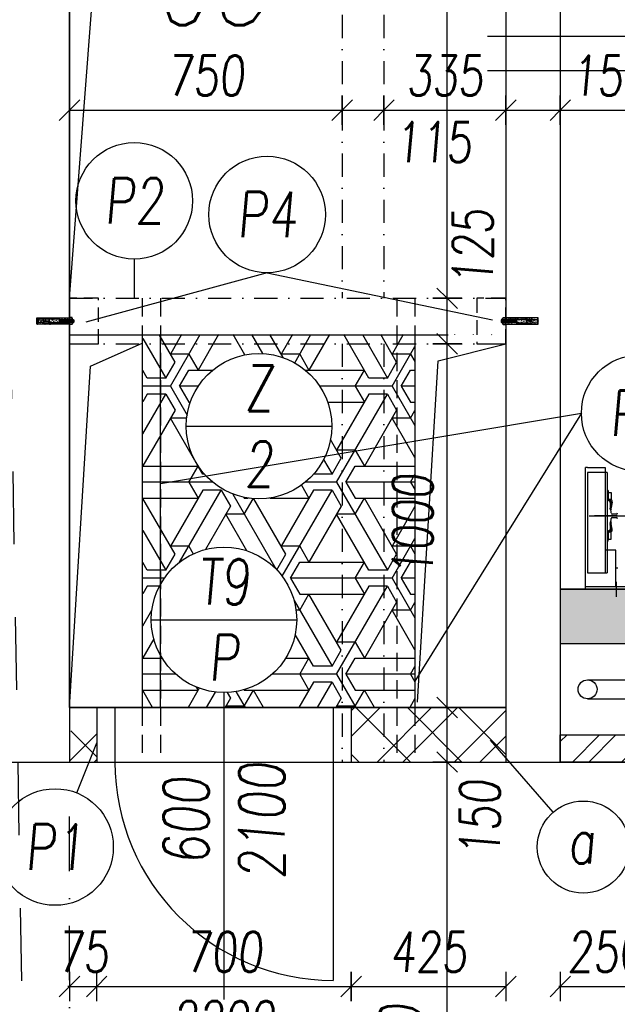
# Model space of a CAD drawing. Header units: millimetres. Extents: x 247761 to 294611, y 172579 to 236863.
# Tile 179 of 256: x 263074 to 264717, y 182389 to 185096. Entities that reach past the tile are written whole.
import ezdxf

# ---------------------------------------------------------------- set-up
doc = ezdxf.new("R2010")
doc.units = ezdxf.units.MM
for name, pattern in [('ACDINTGL', [3, 2, -1]), ('CK_Čerchovaná 50', [6, 3, -1.5, 0, -1.5]), ('DASHED', [0.75, 0.5, -0.25]), ('ČERCHOVANÁ', [25.4, 12.7, -6.35, 0, -6.35]), ('ČÁRKOVANÁ01-01', [2, 1, -1])]:
    doc.linetypes.add(name, pattern=pattern)
for name, color, linetype in [('KOTY', 7, 'Continuous'), ('KOTY 50', 7, 'Continuous'), ('KOTY-DVERE', 8, 'Continuous'), ('NOVA', 240, 'Continuous'), ('NOVÁ INTERIERY', 240, 'Continuous'), ('NOVÁ TENKÁ', 240, 'Continuous'), ('POPIS2', 2, 'Continuous'), ('SRAFA_NOVA', 10, 'Continuous'), ('TENKA', 4, 'Continuous'), ('ŠRAFA', 253, 'Continuous'), ('ŽB', 3, 'Continuous')]:
    doc.layers.add(name, color=color, linetype=linetype)
doc.layers.add('PLOCHY_MISTNOSTI', color=180, linetype='Continuous', plot=False)
doc.styles.add('CS-ROMANS', font='romans.shx', dxfattribs={"width": 0.75, "oblique": 5})
doc.dimstyles.new('A_KÓTA_50', dxfattribs={"dimtxt": 110, "dimasz": 2, "dimexe": 100, "dimexo": 1500, "dimgap": 40, "dimtad": 1, "dimrnd": 1, "dimdsep": 46, "dimtxsty": 'CS-ROMANS', "dimblk": 'KOT_CARA20', "dimcen": 45, "dimse1": 1, "dimse2": 1, "dimclrd": 256, "dimclre": 256, "dimclrt": 256, "dimadec": 0, "dimazin": 0, "dimtfac": 1, "dimtix": 1, "dimtmove": 2, "dimatfit": 3, "dimldrblk": 'OBLIQUE', "dimfxl": 0, "dimtolj": 1, "dimarcsym": 0})

# ---------------------------------------------------------------- blocks, each defined once
blk = doc.blocks.new('OCELOVÁ KOTVA')
for p, q in [((-9.4, 7.1), (-9.4, 0.6)), ((9.4, 0.6), (-9.4, 0.6)), ((-7, 8.6), (-8.7, 7.7)), ((8.7, 0), (-8.7, 0)), ((6.7, 8.7), (-6.7, 8.7)), ((-5, 8.7), (-4, 9)), ((-4, 8), (-5, 8.7)), ((-5, 8.7), (5, 6.9)), ((-5, 5.3), (-4, 5.6)), ((-5, 5.3), (5, 3.5)), ((-4, 4.6), (-5, 5.3)), ((-5, 1.9), (-4, 2.2)), ((-5, 1.9), (5, 0.1)), ((-4, 1.2), (-5, 1.9)), ((-4.7, 7.1), (-4.7, 0.6)), ((-4, 11.4), (-2.8, 12.5)), ((-4, 9), (-4, 11.4)), ((-4, 11.4), (4, 11.4)), ((-4, 9), (4, 7.6)), ((-4, 8), (4, 6.6)), ((-4, 5.6), (-4, 8)), ((-4, 5.6), (4, 4.2)), ((-4, 2.2), (-4, 4.6)), ((-4, 4.6), (4, 3.2)), ((-4, 2.2), (4, 0.8)), ((-4, -1.2), (-4, 1.2)), ((-4, 1.2), (4, -0.2)), ((-2.8, 12.5), (2.9, 12.5)), ((4, 11.4), (2.9, 12.5)), ((4, 7.6), (4, 11.4)), ((5, 6.9), (4, 7.6)), ((4, 6.6), (5, 6.9)), ((4, 4.2), (4, 6.6)), ((5, 3.5), (4, 4.2)), ((4, 3.2), (5, 3.5)), ((4, 0.8), (4, 3.2)), ((5, 0.1), (4, 0.8)), ((4, -0.2), (5, 0.1)), ((4.7, 7.1), (4.7, 0.6)), ((7.1, 8.6), (8.7, 7.6)), ((9.4, 7.1), (9.4, 0.6)), ((-5, -1.5), (-4, -1.2)), ((-5, -1.5), (5, -3.3)), ((-4, -2.2), (-5, -1.5)), ((-5, -4.9), (-4, -4.6)), ((-5, -4.9), (5, -6.7)), ((-4, -5.6), (-5, -4.9)), ((-5, -8.3), (-4, -8)), ((-4, -9), (-5, -8.3)), ((-5, -8.3), (5, -10.1)), ((-5, -11.7), (-4, -11.4)), ((-4, -12.4), (-5, -11.7)), ((-5, -11.7), (5, -13.5)), ((-5, -15.1), (-4, -14.8)), ((-4, -15.8), (-5, -15.1)), ((-5, -15.1), (5, -16.9)), ((-5, -18.5), (-4, -18.2)), ((-4, -19.2), (-5, -18.5)), ((-5, -18.5), (5, -20.3)), ((-5, -21.9), (-4, -21.6)), ((-4, -22.6), (-5, -21.9)), ((-5, -21.9), (5, -23.7)), ((-5, -25.3), (-4, -25)), ((-4, -26), (-5, -25.3)), ((-5, -25.3), (5, -27.1)), ((-4, -1.2), (4, -2.6)), ((-4, -4.6), (-4, -2.2)), ((-4, -2.2), (4, -3.6)), ((-4, -4.6), (4, -6)), ((-4, -8), (-4, -5.6)), ((-4, -5.6), (4, -7)), ((-4, -8), (4, -9.4)), ((-4, -9), (4, -10.4)), ((-4, -11.4), (-4, -9)), ((-4, -11.4), (4, -12.8)), ((-4, -12.4), (4, -13.8)), ((-4, -14.8), (-4, -12.4)), ((-4, -14.8), (4, -16.2)), ((-4, -15.8), (4, -17.2)), ((-4, -18.2), (-4, -15.8)), ((-4, -18.2), (4, -19.6)), ((-4, -19.2), (4, -20.6)), ((-4, -21.6), (-4, -19.2)), ((-4, -21.6), (4, -23)), ((-4, -22.6), (4, -24)), ((-4, -25), (-4, -22.6)), ((-4, -25), (4, -26.4)), ((-4, -26), (4, -27.4)), ((-4, -28.4), (-4, -26)), ((4, -2.6), (4, -0.2)), ((5, -3.3), (4, -2.6)), ((4, -3.6), (5, -3.3)), ((4, -6), (4, -3.6)), ((5, -6.7), (4, -6)), ((4, -7), (5, -6.7)), ((4, -9.4), (4, -7)), ((5, -10.1), (4, -9.4)), ((4, -10.4), (5, -10.1)), ((4, -12.8), (4, -10.4)), ((5, -13.5), (4, -12.8)), ((4, -13.8), (5, -13.5)), ((4, -16.2), (4, -13.8)), ((5, -16.9), (4, -16.2)), ((4, -17.2), (5, -16.9)), ((4, -19.6), (4, -17.2)), ((5, -20.3), (4, -19.6)), ((4, -20.6), (5, -20.3)), ((4, -23), (4, -20.6)), ((5, -23.7), (4, -23)), ((4, -24), (5, -23.7)), ((4, -26.4), (4, -24)), ((5, -27.1), (4, -26.4)), ((-5, -28.4), (5, -28.4)), ((-5, -28.4), (-5, -55.9)), ((4, -27.4), (5, -27.1)), ((4, -28.4), (4, -27.4)), ((5, -28.4), (5, -55.9)), ((-5, -56.9), (-5.5, -71.7)), ((-5.5, -71.7), (-1.5, -71.7)), ((-4, -56.9), (-5, -55.9)), ((-5, -55.9), (5, -55.9)), ((-4, -56.9), (-5, -56.9)), ((-4.5, -71.7), (-5, -86.5)), ((-4, -56.9), (4, -56.9)), ((-0.5, -70.7), (-1.5, -71.7)), ((-0.5, -70.7), (-0.5, -56.9)), ((0.5, -70.7), (0.5, -56.9)), ((0.5, -70.7), (1.5, -71.7)), ((1.5, -71.7), (5.5, -71.7)), ((4, -56.9), (5, -55.9)), ((4, -56.9), (5, -56.9)), ((4.5, -71.7), (5, -86.5)), ((5, -56.9), (5.5, -71.7)), ((-4, -87.5), (-5, -86.5)), ((-5, -86.5), (5, -86.5)), ((-4, -87.5), (4, -87.5)), ((4, -87.5), (5, -86.5))]:
    blk.add_line(p, q)
for centre, major_axis, start_param, end_param in [((-7, 4.9), (2.29, 2.29), 6.262021, 7.875146), ((-8.7, 0.6), (0.441, 0.441), 2.356194, 3.926991), ((-6.7, 8.1), (-0.441, 0.441), -0.785398, -0.248335), ((0, -3.3), (8.08, 8.08), 0.363291, 1.207505), ((7, 4.9), (-2.29, 2.29), 4.691224, 6.30435), ((6.7, 8.1), (0.441, 0.441), 0.237575, 0.785398), ((6.8, 8.1), (-0.441, 0.441), -1.030377, -0.785398), ((8.7, 0.6), (0.441, 0.441), 3.926991, 5.497787)]:
    blk.add_ellipse(centre, major_axis=major_axis, ratio=1, start_param=start_param, end_param=end_param)
blk = doc.blocks.new('CHEMICKÁ KOTVA ŠROUB')
h = blk.add_hatch()
h.set_pattern_fill('AR-CONC', color=9, style=0)
h.set_pattern_definition([(50, (98541.3084, -65870.697), (7.17260183, -0.62752135), [0.75, -8.25]), (355, (98541.3084, -65870.697), (-1.38751334, 7.52192134), [0.6, -6.6]), (100.4514, (98541.906, -65870.7494), (5.7850938, 6.89439542), [0.6374019, -7.0114211]), (46.1842, (98541.308, -65868.697), (10.6724105, -1.65519014), [1.125, -12.375]), (96.6356, (98542.198, -65868.835), (9.3466271, 9.7411787), [0.9561029, -10.51713]), (351.1842, (98541.308, -65868.697), (9.3466195, 9.741186), [0.9, -9.9]), (21, (98542.3084, -65869.197), (5.96907052, -4.0261889), [0.75, -8.25]), (326, (98542.3084, -65869.197), (2.4331533, 7.25150045), [0.6, -6.6]), (71.4514, (98542.806, -65869.5326), (8.4022263, 3.22530497), [0.6374019, -7.0114211]), (37.5, (98541.3084, -65870.697), (0.121598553, 3.32893854), [0, -6.52, 0, -6.7, 0, -6.625]), (7.5, (98541.3084, -65870.697), (2.63069537, 3.94411712), [0, -3.82, 0, -6.37, 0, -2.525]), (327.5, (98539.0784, -65870.697), (5.33822436, -0.22554872), [0, -2.5, 0, -7.8, 0, -10.35]), (317.5, (98538.0784, -65870.697), (5.8318617, 1.00104982), [0, -3.25, 0, -5.18, 0, -7.35])])
h.paths.add_polyline_path([(-9, -10), (9, -10), (9, -99.4), (-9, -99.4)])
at = {"color": 9}
blk.add_lwpolyline([(-9, -10), (9, -10), (9, -99.4), (-9, -99.4)], close=True, dxfattribs=at)
at = {"layer": 'TENKA', "color": 0}
blk.add_blockref('OCELOVÁ KOTVA', (0, -10), dxfattribs=at)
blk = doc.blocks.new('KOT_CARA20')
for p, q in [((0, 20), (0, -20)), ((0, 0), (14.1, 14.1)), ((0, 0), (-14.1, -14.1))]:
    blk.add_line(p, q)
blk = doc.blocks.new('*D140')
at = {"layer": 'Defpoints', "color": 0, "ltscale": 5, "transparency": 16777216}
for p in [(263010.5, 183055.3), (263210.5, 183055.3), (263210.5, 182029.5)]:
    blk.add_point(p, dxfattribs=at)
at = {"layer": 'KOTY 50', "lineweight": -2, "ltscale": 5, "transparency": 16777216}
for p, q in [((263008.5, 182029.5), (263006.5, 182029.5)), ((263010.5, 182029.5), (263210.5, 182029.5)), ((263212.5, 182029.5), (263214.5, 182029.5))]:
    blk.add_line(p, q, dxfattribs=at)
at = {"layer": 'KOTY 50', "lineweight": -2, "ltscale": 5, "transparency": 16777216, "xscale": 2, "yscale": 2, "zscale": 2}
blk.add_blockref('KOT_CARA20', (263010.5, 182029.5), dxfattribs=at)
at = {"layer": 'KOTY 50', "lineweight": -2, "ltscale": 5, "transparency": 16777216, "xscale": 2, "yscale": 2, "zscale": 2, "rotation": 180}
blk.add_blockref('KOT_CARA20', (263210.5, 182029.5), dxfattribs=at)
at = {"layer": 'KOTY 50', "ltscale": 5, "transparency": 16777216, "insert": (263110.5, 182124.5), "char_height": 110, "attachment_point": 5, "style": 'CS-ROMANS'}
blk.add_mtext('\\A1;200', dxfattribs=at)
blk = doc.blocks.new('_OBLIQUE')
at = {"color": 0, "linetype": 'ByBlock', "ltscale": 15}
blk.add_line((-0.5, -0.5), (0.5, 0.5), dxfattribs=at)
blk = doc.blocks.new('*D141')
at = {"layer": 'Defpoints', "color": 0, "ltscale": 5, "transparency": 16777216}
for p in [(263210.5, 183055.3), (264410.5, 183055.3), (264410.5, 182029.5)]:
    blk.add_point(p, dxfattribs=at)
at = {"layer": 'KOTY 50', "lineweight": -2, "ltscale": 5, "transparency": 16777216}
blk.add_line((263212.5, 182029.5), (264408.5, 182029.5), dxfattribs=at)
at = {"layer": 'KOTY 50', "lineweight": -2, "ltscale": 5, "transparency": 16777216, "xscale": 2, "yscale": 2, "zscale": 2, "rotation": 180}
blk.add_blockref('KOT_CARA20', (263210.5, 182029.5), dxfattribs=at)
at = {"layer": 'KOTY 50', "lineweight": -2, "ltscale": 5, "transparency": 16777216, "xscale": 2, "yscale": 2, "zscale": 2}
blk.add_blockref('KOT_CARA20', (264410.5, 182029.5), dxfattribs=at)
at = {"layer": 'KOTY 50', "ltscale": 5, "transparency": 16777216, "insert": (263810.5, 182124.5), "char_height": 110, "attachment_point": 5, "style": 'CS-ROMANS'}
blk.add_mtext('\\A1;1200', dxfattribs=at)
blk = doc.blocks.new('*D142')
at = {"layer": 'Defpoints', "color": 0, "ltscale": 5, "transparency": 16777216}
for p in [(264410.5, 183055.3), (264560.5, 183055.3), (264560.5, 182029.5)]:
    blk.add_point(p, dxfattribs=at)
at = {"layer": 'KOTY 50', "lineweight": -2, "ltscale": 5, "transparency": 16777216}
blk.add_line((264412.5, 182029.5), (264558.5, 182029.5), dxfattribs=at)
at = {"layer": 'KOTY 50', "lineweight": -2, "ltscale": 5, "transparency": 16777216, "xscale": 2, "yscale": 2, "zscale": 2, "rotation": 180}
blk.add_blockref('KOT_CARA20', (264410.5, 182029.5), dxfattribs=at)
at = {"layer": 'KOTY 50', "lineweight": -2, "ltscale": 5, "transparency": 16777216, "xscale": 2, "yscale": 2, "zscale": 2}
blk.add_blockref('KOT_CARA20', (264560.5, 182029.5), dxfattribs=at)
at = {"layer": 'KOTY 50', "ltscale": 5, "transparency": 16777216, "insert": (264300.8, 182124.5), "char_height": 110, "attachment_point": 5, "style": 'CS-ROMANS'}
blk.add_mtext('\\A1;150', dxfattribs=at)
blk = doc.blocks.new('*D143')
at = {"layer": 'Defpoints', "color": 0, "ltscale": 5, "transparency": 16777216}
for p in [(264560.5, 183055.3), (264885.5, 183055.3), (264885.5, 182029.5)]:
    blk.add_point(p, dxfattribs=at)
at = {"layer": 'KOTY 50', "lineweight": -2, "ltscale": 5, "transparency": 16777216}
blk.add_line((264562.5, 182029.5), (264883.5, 182029.5), dxfattribs=at)
at = {"layer": 'KOTY 50', "lineweight": -2, "ltscale": 5, "transparency": 16777216, "xscale": 2, "yscale": 2, "zscale": 2, "rotation": 180}
blk.add_blockref('KOT_CARA20', (264560.5, 182029.5), dxfattribs=at)
at = {"layer": 'KOTY 50', "lineweight": -2, "ltscale": 5, "transparency": 16777216, "xscale": 2, "yscale": 2, "zscale": 2}
blk.add_blockref('KOT_CARA20', (264885.5, 182029.5), dxfattribs=at)
at = {"layer": 'KOTY 50', "ltscale": 5, "transparency": 16777216, "insert": (264723, 182124.5), "char_height": 110, "attachment_point": 5, "style": 'CS-ROMANS'}
blk.add_mtext('\\A1;325', dxfattribs=at)
blk = doc.blocks.new('*D152')
at = {"layer": 'Defpoints', "color": 0, "ltscale": 5, "transparency": 16777216}
for p in [(263210.5, 183055.3), (263285.5, 183055.3), (263285.5, 182438.4)]:
    blk.add_point(p, dxfattribs=at)
at = {"layer": 'KOTY 50', "lineweight": -2, "ltscale": 5, "transparency": 16777216}
for p, q in [((263208.5, 182438.4), (263206.5, 182438.4)), ((263210.5, 182438.4), (263285.5, 182438.4)), ((263287.5, 182438.4), (263289.5, 182438.4))]:
    blk.add_line(p, q, dxfattribs=at)
at = {"layer": 'KOTY 50', "lineweight": -2, "ltscale": 5, "transparency": 16777216, "xscale": 2, "yscale": 2, "zscale": 2}
blk.add_blockref('KOT_CARA20', (263210.5, 182438.4), dxfattribs=at)
at = {"layer": 'KOTY 50', "lineweight": -2, "ltscale": 5, "transparency": 16777216, "xscale": 2, "yscale": 2, "zscale": 2, "rotation": 180}
blk.add_blockref('KOT_CARA20', (263285.5, 182438.4), dxfattribs=at)
at = {"layer": 'KOTY 50', "ltscale": 5, "transparency": 16777216, "insert": (263248, 182533.4), "char_height": 110, "attachment_point": 5, "style": 'CS-ROMANS'}
blk.add_mtext('\\A1;75', dxfattribs=at)
blk = doc.blocks.new('*D153')
at = {"layer": 'Defpoints', "color": 0, "ltscale": 5, "transparency": 16777216}
for p in [(263285.5, 183055.3), (263985.5, 183055.3), (263985.5, 182438.4)]:
    blk.add_point(p, dxfattribs=at)
at = {"layer": 'KOTY 50', "lineweight": -2, "ltscale": 5, "transparency": 16777216}
blk.add_line((263287.5, 182438.4), (263983.5, 182438.4), dxfattribs=at)
at = {"layer": 'KOTY 50', "lineweight": -2, "ltscale": 5, "transparency": 16777216, "xscale": 2, "yscale": 2, "zscale": 2, "rotation": 180}
blk.add_blockref('KOT_CARA20', (263285.5, 182438.4), dxfattribs=at)
at = {"layer": 'KOTY 50', "lineweight": -2, "ltscale": 5, "transparency": 16777216, "xscale": 2, "yscale": 2, "zscale": 2}
blk.add_blockref('KOT_CARA20', (263985.5, 182438.4), dxfattribs=at)
at = {"layer": 'KOTY 50', "ltscale": 5, "transparency": 16777216, "char_height": 110, "attachment_point": 5, "style": 'CS-ROMANS'}
for s, insert in [('\\A1;700', (263635.5, 182533.4)), ('\\A1;2200', (263635.5, 182343.4))]:
    blk.add_mtext(s, dxfattribs=dict(at, insert=insert))
blk = doc.blocks.new('*D154')
at = {"layer": 'Defpoints', "color": 0, "ltscale": 5, "transparency": 16777216}
for p in [(263985.5, 183055.3), (264410.5, 183055.3), (264410.5, 182438.4)]:
    blk.add_point(p, dxfattribs=at)
at = {"layer": 'KOTY 50', "lineweight": -2, "ltscale": 5, "transparency": 16777216}
blk.add_line((263987.5, 182438.4), (264408.5, 182438.4), dxfattribs=at)
at = {"layer": 'KOTY 50', "lineweight": -2, "ltscale": 5, "transparency": 16777216, "xscale": 2, "yscale": 2, "zscale": 2, "rotation": 180}
blk.add_blockref('KOT_CARA20', (263985.5, 182438.4), dxfattribs=at)
at = {"layer": 'KOTY 50', "lineweight": -2, "ltscale": 5, "transparency": 16777216, "xscale": 2, "yscale": 2, "zscale": 2}
blk.add_blockref('KOT_CARA20', (264410.5, 182438.4), dxfattribs=at)
at = {"layer": 'KOTY 50', "ltscale": 5, "transparency": 16777216, "insert": (264198, 182533.4), "char_height": 110, "attachment_point": 5, "style": 'CS-ROMANS'}
blk.add_mtext('\\A1;425', dxfattribs=at)
blk = doc.blocks.new('*D155')
at = {"layer": 'Defpoints', "color": 0, "ltscale": 5, "transparency": 16777216}
for p in [(264810.5, 183130.3), (264560.5, 183055.3), (264810.5, 182438.4)]:
    blk.add_point(p, dxfattribs=at)
at = {"layer": 'KOTY 50', "lineweight": -2, "ltscale": 5, "transparency": 16777216}
for p, q in [((264558.5, 182438.4), (264556.5, 182438.4)), ((264560.5, 182438.4), (264810.5, 182438.4)), ((264812.5, 182438.4), (264814.5, 182438.4))]:
    blk.add_line(p, q, dxfattribs=at)
at = {"layer": 'KOTY 50', "lineweight": -2, "ltscale": 5, "transparency": 16777216, "xscale": 2, "yscale": 2, "zscale": 2}
blk.add_blockref('KOT_CARA20', (264560.5, 182438.4), dxfattribs=at)
at = {"layer": 'KOTY 50', "lineweight": -2, "ltscale": 5, "transparency": 16777216, "xscale": 2, "yscale": 2, "zscale": 2, "rotation": 180}
blk.add_blockref('KOT_CARA20', (264810.5, 182438.4), dxfattribs=at)
at = {"layer": 'KOTY 50', "ltscale": 5, "transparency": 16777216, "insert": (264685.5, 182533.4), "char_height": 110, "attachment_point": 5, "style": 'CS-ROMANS'}
blk.add_mtext('\\A1;250', dxfattribs=at)
blk = doc.blocks.new('*D163')
at = {"layer": 'Defpoints', "color": 0, "ltscale": 5, "transparency": 16777216}
for p in [(263960.5, 184847.5), (263210.5, 184693), (263960.5, 184693)]:
    blk.add_point(p, dxfattribs=at)
at = {"layer": 'KOTY 50', "lineweight": -2, "ltscale": 5, "transparency": 16777216}
blk.add_line((263212.5, 184847.5), (263958.5, 184847.5), dxfattribs=at)
at = {"layer": 'KOTY 50', "lineweight": -2, "ltscale": 5, "transparency": 16777216, "xscale": 2, "yscale": 2, "zscale": 2, "rotation": 180}
blk.add_blockref('KOT_CARA20', (263210.5, 184847.5), dxfattribs=at)
at = {"layer": 'KOTY 50', "lineweight": -2, "ltscale": 5, "transparency": 16777216, "xscale": 2, "yscale": 2, "zscale": 2}
blk.add_blockref('KOT_CARA20', (263960.5, 184847.5), dxfattribs=at)
at = {"layer": 'KOTY 50', "ltscale": 5, "transparency": 16777216, "insert": (263585.5, 184942.5), "char_height": 110, "attachment_point": 5, "style": 'CS-ROMANS'}
blk.add_mtext('\\A1;750', dxfattribs=at)
blk = doc.blocks.new('*D164')
at = {"layer": 'Defpoints', "color": 0, "ltscale": 5, "transparency": 16777216}
for p in [(264075.5, 185092.1), (264075.5, 184847.5), (263960.5, 184693)]:
    blk.add_point(p, dxfattribs=at)
at = {"layer": 'KOTY 50', "lineweight": -2, "ltscale": 5, "transparency": 16777216}
blk.add_line((263962.5, 184847.5), (264073.5, 184847.5), dxfattribs=at)
at = {"layer": 'KOTY 50', "lineweight": -2, "ltscale": 5, "transparency": 16777216, "xscale": 2, "yscale": 2, "zscale": 2, "rotation": 180}
blk.add_blockref('KOT_CARA20', (263960.5, 184847.5), dxfattribs=at)
at = {"layer": 'KOTY 50', "lineweight": -2, "ltscale": 5, "transparency": 16777216, "xscale": 2, "yscale": 2, "zscale": 2}
blk.add_blockref('KOT_CARA20', (264075.5, 184847.5), dxfattribs=at)
at = {"layer": 'KOTY 50', "ltscale": 5, "transparency": 16777216, "insert": (264210.6, 184759.6), "char_height": 110, "attachment_point": 5, "style": 'CS-ROMANS'}
blk.add_mtext('\\A1;115', dxfattribs=at)
blk = doc.blocks.new('*D165')
at = {"layer": 'Defpoints', "color": 0, "ltscale": 5, "transparency": 16777216}
for p in [(264075.5, 185092.1), (264410.5, 184947.4), (264410.5, 184847.5)]:
    blk.add_point(p, dxfattribs=at)
at = {"layer": 'KOTY 50', "lineweight": -2, "ltscale": 5, "transparency": 16777216}
blk.add_line((264077.5, 184847.5), (264408.5, 184847.5), dxfattribs=at)
at = {"layer": 'KOTY 50', "lineweight": -2, "ltscale": 5, "transparency": 16777216, "xscale": 2, "yscale": 2, "zscale": 2, "rotation": 180}
blk.add_blockref('KOT_CARA20', (264075.5, 184847.5), dxfattribs=at)
at = {"layer": 'KOTY 50', "lineweight": -2, "ltscale": 5, "transparency": 16777216, "xscale": 2, "yscale": 2, "zscale": 2}
blk.add_blockref('KOT_CARA20', (264410.5, 184847.5), dxfattribs=at)
at = {"layer": 'KOTY 50', "ltscale": 5, "transparency": 16777216, "insert": (264243, 184942.5), "char_height": 110, "attachment_point": 5, "style": 'CS-ROMANS'}
blk.add_mtext('\\A1;335', dxfattribs=at)
blk = doc.blocks.new('*D362')
at = {"layer": 'Defpoints', "color": 0, "ltscale": 5, "transparency": 16777216}
for p in [(264249.5, 183055.3), (264309.5, 183055.3), (264410.5, 181855.3)]:
    blk.add_point(p, dxfattribs=at)
at = {"layer": 'KOTY 50', "lineweight": -2, "ltscale": 5, "transparency": 16777216}
blk.add_line((264249.5, 181857.3), (264249.5, 183053.3), dxfattribs=at)
at = {"layer": 'KOTY 50', "lineweight": -2, "ltscale": 5, "transparency": 16777216, "xscale": 2, "yscale": 2, "zscale": 2}
for p, rotation in [((264249.5, 183055.3), 90), ((264249.5, 181855.3), 270)]:
    blk.add_blockref('KOT_CARA20', p, dxfattribs=dict(at, rotation=rotation))
at = {"layer": 'KOTY 50', "ltscale": 5, "transparency": 16777216, "insert": (264119.5, 182248.4), "char_height": 110, "attachment_point": 5, "rotation": 90, "style": 'CS-ROMANS'}
blk.add_mtext('\\A1;1200', dxfattribs=at)
blk = doc.blocks.new('*D363')
at = {"layer": 'Defpoints', "color": 0, "ltscale": 5, "transparency": 16777216}
for p in [(264249.5, 183205.3), (264339.5, 183205.3), (264309.5, 183055.3)]:
    blk.add_point(p, dxfattribs=at)
at = {"layer": 'KOTY 50', "lineweight": -2, "ltscale": 5, "transparency": 16777216}
blk.add_line((264249.5, 183057.3), (264249.5, 183203.3), dxfattribs=at)
at = {"layer": 'KOTY 50', "lineweight": -2, "ltscale": 5, "transparency": 16777216, "xscale": 2, "yscale": 2, "zscale": 2}
for p, rotation in [((264249.5, 183205.3), 90), ((264249.5, 183055.3), 270)]:
    blk.add_blockref('KOT_CARA20', p, dxfattribs=dict(at, rotation=rotation))
at = {"layer": 'KOTY 50', "ltscale": 5, "transparency": 16777216, "insert": (264339.5, 182900), "char_height": 110, "attachment_point": 5, "rotation": 90, "style": 'CS-ROMANS'}
blk.add_mtext('\\A1;150', dxfattribs=at)
blk = doc.blocks.new('*D364')
at = {"layer": 'Defpoints', "color": 0, "ltscale": 5, "transparency": 16777216}
for p in [(264249.5, 184205.3), (264330.5, 184205.3), (264339.5, 183205.3)]:
    blk.add_point(p, dxfattribs=at)
at = {"layer": 'KOTY 50', "lineweight": -2, "ltscale": 5, "transparency": 16777216}
blk.add_line((264249.5, 183207.3), (264249.5, 184203.3), dxfattribs=at)
at = {"layer": 'KOTY 50', "lineweight": -2, "ltscale": 5, "transparency": 16777216, "xscale": 2, "yscale": 2, "zscale": 2}
for p, rotation in [((264249.5, 184205.3), 90), ((264249.5, 183205.3), 270)]:
    blk.add_blockref('KOT_CARA20', p, dxfattribs=dict(at, rotation=rotation))
at = {"layer": 'KOTY 50', "ltscale": 5, "transparency": 16777216, "insert": (264154.5, 183705.3), "char_height": 110, "attachment_point": 5, "rotation": 90, "style": 'CS-ROMANS'}
blk.add_mtext('\\A1;1000', dxfattribs=at)
blk = doc.blocks.new('*D365')
at = {"layer": 'Defpoints', "color": 0, "ltscale": 5, "transparency": 16777216}
for p in [(264249.5, 184330.3), (264339.5, 184330.3), (264330.5, 184205.3)]:
    blk.add_point(p, dxfattribs=at)
at = {"layer": 'KOTY 50', "lineweight": -2, "ltscale": 5, "transparency": 16777216}
blk.add_line((264249.5, 184207.3), (264249.5, 184328.3), dxfattribs=at)
at = {"layer": 'KOTY 50', "lineweight": -2, "ltscale": 5, "transparency": 16777216, "xscale": 2, "yscale": 2, "zscale": 2}
for p, rotation in [((264249.5, 184330.3), 90), ((264249.5, 184205.3), 270)]:
    blk.add_blockref('KOT_CARA20', p, dxfattribs=dict(at, rotation=rotation))
at = {"layer": 'KOTY 50', "ltscale": 5, "transparency": 16777216, "insert": (264319.5, 184470), "char_height": 110, "attachment_point": 5, "rotation": 90, "style": 'CS-ROMANS'}
blk.add_mtext('\\A1;125', dxfattribs=at)
blk = doc.blocks.new('*D366')
at = {"layer": 'Defpoints', "color": 0, "ltscale": 5, "transparency": 16777216}
for p in [(264249.5, 186380.3), (264339.5, 186380.3), (264339.5, 184330.3)]:
    blk.add_point(p, dxfattribs=at)
at = {"layer": 'KOTY 50', "lineweight": -2, "ltscale": 5, "transparency": 16777216}
blk.add_line((264249.5, 184332.3), (264249.5, 186378.3), dxfattribs=at)
at = {"layer": 'KOTY 50', "lineweight": -2, "ltscale": 5, "transparency": 16777216, "xscale": 2, "yscale": 2, "zscale": 2}
for p, rotation in [((264249.5, 186380.3), 90), ((264249.5, 184330.3), 270)]:
    blk.add_blockref('KOT_CARA20', p, dxfattribs=dict(at, rotation=rotation))
at = {"layer": 'KOTY 50', "ltscale": 5, "transparency": 16777216, "insert": (264154.5, 185355.3), "char_height": 110, "attachment_point": 5, "rotation": 90, "style": 'CS-ROMANS'}
blk.add_mtext('\\A1;2050', dxfattribs=at)
blk = doc.blocks.new('ev výtah')
at = {"layer": 'NOVÁ TENKÁ'}
for p, q in [((29915.4, 10892.4), (29915.4, 13392.4)), ((30010.4, 10892.4), (30010.4, 13392.4)), ((28490.4, 13192.4), (28490.4, 13192.4)), ((28490.4, 13123.4), (28490.4, 12928.4)), ((28490.4, 13123.4), (28498.4, 13123.4)), ((28498.4, 13123.4), (28498.4, 13039.4)), ((28498.4, 13123.4), (28825.4, 13123.4)), ((28498.4, 13123.4), (28498.4, 12983.4)), ((28811.4, 13117.4), (28535.4, 13117.4)), ((28535.4, 13117.4), (28535.4, 13063.4)), ((28692.4, 13113.4), (28692.4, 12069.4)), ((28811.4, 13063.4), (28811.4, 13117.4)), ((28825.4, 13117.4), (28825.4, 13123.4)), ((28825.4, 13117.4), (28825.4, 13069.4)), ((28692.4, 13035.8), (28692.4, 13098)), ((28811.4, 13069.4), (28535.4, 13069.4)), ((28811.4, 13063.4), (28535.4, 13063.4)), ((28598.4, 13039.4), (28598.4, 13069.4)), ((28825.4, 13069.4), (28598.4, 13069.4)), ((28761.4, 13069.4), (28613.4, 13069.4)), ((28623.2, 13060.4), (28623.2, 13063.4)), ((28623.2, 13060.4), (28645.7, 13060.4)), ((28645.7, 13060.4), (28628.7, 13060.4)), ((28628.7, 13060.4), (28628.7, 13053)), ((28628.7, 13053), (28638.2, 13053)), ((28638.2, 13053), (28647.7, 13053)), ((28647.7, 13053), (28647.7, 13059.4)), ((28648.2, 13057.9), (28648.2, 13054.9)), ((28651.2, 13057.9), (28651.2, 13054.9)), ((28654.4, 13052.5), (28668.9, 13055.6)), ((28655.3, 13049.6), (28669.8, 13052.7)), ((28676.2, 13055.6), (28675.5, 13052.7)), ((28708.7, 13055.6), (28709.4, 13052.7)), ((28729.6, 13049.6), (28715.1, 13052.7)), ((28730.5, 13052.5), (28716, 13055.6)), ((28733.7, 13057.9), (28733.7, 13054.9)), ((28736.7, 13057.9), (28736.7, 13054.9)), ((28737.2, 13053), (28737.2, 13059.4)), ((28746.7, 13053), (28737.2, 13053)), ((28761.7, 13060.4), (28739.2, 13060.4)), ((28739.2, 13060.4), (28756.2, 13060.4)), ((28756.2, 13053), (28746.7, 13053)), ((28756.2, 13060.4), (28756.2, 13053)), ((28761.7, 13060.4), (28761.7, 13063.4)), ((28510.8, 13038.4), (28470.1, 13038.4)), ((28498.4, 13039.4), (28548.4, 13039.4)), ((28548.4, 13039.4), (28598.4, 13039.4)), ((28548.4, 13034.4), (28548.4, 13039.2))]:
    blk.add_line(p, q, dxfattribs=at)
at = {"layer": 'NOVÁ TENKÁ', "ltscale": 3}
for p, q in [((28736.9, 13063.4), (28647.9, 13063.4)), ((28647.9, 13063.4), (28647.9, 13058.2)), ((28650.7, 13055.2), (28684.7, 13052.6)), ((28687.4, 13049.6), (28687.4, 13037.8)), ((28697.4, 13037.8), (28697.4, 13049.6)), ((28700.2, 13052.6), (28734.2, 13055.2)), ((28736.9, 13058.2), (28736.9, 13063.4))]:
    blk.add_line(p, q, dxfattribs=at)
at = {"layer": 'NOVÁ TENKÁ'}
blk.add_lwpolyline([(28498.4, 13049.4), (28498.4, 12953.4), (28502.4, 12953.4)], dxfattribs=at)
for centre, radius, start, end in [((28645.7, 13057.9), 5.5, 0, 90), ((28645.7, 13057.9), 2.5, 0, 90), ((28653.7, 13054.9), 5.5, 180, 270), ((28653.7, 13054.9), 2.5, 180, 270), ((28653.7, 13054.9), 2.5, 270, 286.9465), ((28653.7, 13054.9), 5.5, 270, 286.9465), ((28672.7, 13043.1), 13, 74.3815, 106.9465), ((28672.7, 13043.1), 10, 73.5749, 106.9465), ((28712.2, 13043.1), 13, 73.0535, 105.6185), ((28712.2, 13043.1), 10, 73.0535, 106.4251), ((28731.2, 13054.9), 5.5, 253.0535, 270), ((28731.2, 13054.9), 2.5, 253.0535, 270), ((28731.2, 13054.9), 5.5, 270, 0), ((28731.2, 13054.9), 2.5, 270, 0), ((28739.2, 13057.9), 5.5, 90, 180), ((28739.2, 13057.9), 2.5, 90, 180)]:
    blk.add_arc(centre, radius, start, end, dxfattribs=at)
at = {"layer": 'NOVÁ TENKÁ', "ltscale": 3}
for centre, start, end in [((28650.9, 13058.2), 180, 265.6568), ((28684.4, 13049.6), 0, 85.6568), ((28700.4, 13049.6), 94.3432, 180), ((28733.9, 13058.2), 274.3432, 0), ((28684.4, 13037.8), 271.146, 0), ((28700.4, 13037.8), 180, 268.854)]:
    blk.add_arc(centre, 3, start, end, dxfattribs=at)
blk = doc.blocks.new('*D496')
at = {"layer": 'Defpoints', "color": 0, "ltscale": 5, "transparency": 16777216}
for p in [(264560.5, 184847.5), (264410.5, 184626.2), (264560.5, 184626.2)]:
    blk.add_point(p, dxfattribs=at)
at = {"layer": 'KOTY 50', "lineweight": -2, "ltscale": 5, "transparency": 16777216}
blk.add_line((264412.5, 184847.5), (264558.5, 184847.5), dxfattribs=at)
at = {"layer": 'KOTY 50', "lineweight": -2, "ltscale": 5, "transparency": 16777216, "xscale": 2, "yscale": 2, "zscale": 2, "rotation": 180}
blk.add_blockref('KOT_CARA20', (264410.5, 184847.5), dxfattribs=at)
at = {"layer": 'KOTY 50', "lineweight": -2, "ltscale": 5, "transparency": 16777216, "xscale": 2, "yscale": 2, "zscale": 2}
blk.add_blockref('KOT_CARA20', (264560.5, 184847.5), dxfattribs=at)
at = {"layer": 'KOTY 50', "ltscale": 5, "transparency": 16777216, "insert": (264696.4, 184942.5), "char_height": 110, "attachment_point": 5, "style": 'CS-ROMANS'}
blk.add_mtext('\\A1;150', dxfattribs=at)
blk = doc.blocks.new('*D497')
at = {"layer": 'Defpoints', "color": 0, "ltscale": 5, "transparency": 16777216}
for p in [(266660.5, 184847.5), (264560.5, 184626.2), (266660.5, 184363.8)]:
    blk.add_point(p, dxfattribs=at)
at = {"layer": 'KOTY 50', "lineweight": -2, "ltscale": 5, "transparency": 16777216}
blk.add_line((264562.5, 184847.5), (266658.5, 184847.5), dxfattribs=at)
at = {"layer": 'KOTY 50', "lineweight": -2, "ltscale": 5, "transparency": 16777216, "xscale": 2, "yscale": 2, "zscale": 2, "rotation": 180}
blk.add_blockref('KOT_CARA20', (264560.5, 184847.5), dxfattribs=at)
at = {"layer": 'KOTY 50', "lineweight": -2, "ltscale": 5, "transparency": 16777216, "xscale": 2, "yscale": 2, "zscale": 2}
blk.add_blockref('KOT_CARA20', (266660.5, 184847.5), dxfattribs=at)
at = {"layer": 'KOTY 50', "ltscale": 5, "transparency": 16777216, "insert": (265610.5, 184942.5), "char_height": 110, "attachment_point": 5, "style": 'CS-ROMANS'}
blk.add_mtext('\\A1;2100', dxfattribs=at)

msp = doc.modelspace()

# ---------------------------------------------------------------- hatches: boundary and pattern name
at = {"layer": 'SRAFA_NOVA'}
h = msp.add_hatch(color=253, dxfattribs=at)
h.dxf.hatch_style = 1
h.paths.add_polyline_path([(266660.567, 183530.238), (264560.567, 183530.238), (264560.567, 183380.279), (266660.567, 183380.279)])
at = {"layer": 'ŠRAFA'}
h = msp.add_hatch(dxfattribs=at)
h.set_pattern_fill('ESCHER', color=256, scale=10)
h.set_pattern_definition([(60, (51499.52, 46035.27), (-304.8, -7e-08), [279.4, -25.4]), (180, (51499.52, 46035.27), (152.4, -263.96454), [279.4, -25.4]), (300, (51499.52, 46035.27), (304.8, -7e-08), [279.4, -25.4]), (60, (51524.92, 46035.27), (-304.8, -7e-08), [50.8, -254]), (300, (51524.92, 46035.27), (304.8, -7e-08), [50.8, -254]), (60, (51486.82, 46057.27), (-304.8, -7e-08), [50.8, -254]), (180, (51486.82, 46057.27), (152.4, -263.96454), [50.8, -254]), (300, (51486.82, 46013.28), (304.8, -7e-08), [50.8, -254]), (180, (51486.82, 46013.28), (152.4, -263.96454), [50.8, -254]), (60, (51397.92, 46035.27), (-304.8, -7e-08), [50.8, -254]), (300, (51397.92, 46035.27), (304.8, -7e-08), [50.8, -254]), (60, (51550.32, 45947.29), (-304.8, -7e-08), [50.8, -254]), (180, (51550.32, 45947.29), (152.4, -263.96454), [50.8, -254]), (300, (51550.32, 46123.26), (304.8, -7e-08), [50.8, -254]), (180, (51550.32, 46123.26), (152.4, -263.96454), [50.8, -254]), (0, (51550.32, 46079.27), (-152.4, 263.96454), [177.8, -127]), (0, (51550.32, 45991.28), (-152.4, 263.96454), [177.8, -127]), (120, (51512.22, 46101.27), (-304.8, 7e-08), [177.8, -127]), (120, (51436.02, 46057.27), (-304.8, 7e-08), [177.8, -127]), (240, (51436.02, 46013.28), (152.4, -263.96454), [177.8, -127]), (240, (51512.22, 45969.28), (152.4, -263.96454), [177.8, -127])])
edge = h.paths.add_edge_path(flags=16)
edge.add_arc((263670.124, 184002.49), 10.628, 0, 360)
edge = h.paths.add_edge_path()
edge.add_arc((263635.519, 183446.493), 200, 0, 360)
edge = h.paths.add_edge_path()
edge.add_arc((263731.82, 183978.714), 200, 0, 360)
h.paths.add_polyline_path([(264160.519, 183205.259), (264160.519, 184230.258), (264410.517, 184230.258), (264410.517, 184230.26), (263412.493, 184230.548), (263412.493, 183205.548)])
at = {"layer": 'ŠRAFA', "ltscale": 300}
h = msp.add_hatch(dxfattribs=at)
h.set_pattern_fill('ANSI32', color=256, scale=10)
h.set_pattern_definition([(45, (51499.52, 0), (-67.35192, 67.35192), []), (45, (51544.42, 0), (-67.35192, 67.35192), [])])
h.paths.add_polyline_path([(264885.517, 183380.28), (264810.517, 183380.28), (264810.517, 183130.259), (264560.518, 183130.259), (264560.518, 183055.259), (264885.517, 183055.259)])
at = {"layer": 'ŠRAFA'}
h = msp.add_hatch(dxfattribs=at)
h.set_pattern_fill('ZDIVO-STR_PEV', color=256, scale=50)
h.set_pattern_definition([(45, (209867.38, 45710.27), (-106.06602, 106.06602), []), (45, (209938.09, 45710.27), (-106.06602, 106.06602), []), (135, (209867.38, 45710.27), (-70.71068, -70.71068), [])])
h.paths.add_polyline_path([(264330.517, 183205.258), (263985.52, 183205.257), (263985.52, 183055.257), (264330.517, 183055.258)])
h.paths.add_polyline_path([(264410.517, 183205.258), (264330.517, 183205.258), (264330.517, 183055.258), (264410.517, 183055.258)])
h.paths.add_polyline_path([(263285.517, 183055.258), (263285.517, 183205.258), (263217.39, 183205.258), (263210.517, 183071.769), (263210.517, 183055.258)])

# ---------------------------------------------------------------- linework, layer by layer
at = {"layer": 'KOTY', "linetype": 'ČÁRKOVANÁ01-01', "ltscale": 200}
msp.add_line((263210.517, 174855.259), (262810.517, 198055.259), dxfattribs=at)
at = {"layer": 'KOTY-DVERE'}
for p, q in [((263388.777, 184437.955), (263388.777, 184330.258)), ((263754.022, 184400.225), (263255.217, 184264.947)), ((263754.022, 184400.225), (264373.703, 184271.185)), ((263531.82, 183978.714), (263931.82, 183978.714)), ((263435.519, 183446.493), (263835.519, 183446.493)), ((263635.519, 183246.493), (263635.519, 182402.415))]:
    msp.add_line(p, q, dxfattribs=at)
at = {"layer": 'KOTY-DVERE', "ltscale": 5}
for p, q in [((263460.514, 183820.708), (264618.445, 184014.337)), ((264618.445, 184014.337), (264160.519, 183277.298)), ((263230.486, 182970.572), (263285.517, 183107.83)), ((264540.588, 182917.159), (264368.181, 183115.19))]:
    msp.add_line(p, q, dxfattribs=at)
at = {"layer": 'KOTY-DVERE'}
for centre, radius in [((263388.777, 184598.267), 160.312), ((263754.022, 184560.537), 160.312), ((263731.82, 183978.714), 200), ((264778.758, 184014.337), 160.312), ((263635.519, 183446.493), 200), ((263170.829, 182821.773), 160.312), ((264623.688, 182821.708), 126.556)]:
    msp.add_circle(centre, radius, dxfattribs=at)
at = {"layer": 'NOVA'}
for p, q in [((263410.514, 184230.259), (264160.519, 184230.259)), ((263410.514, 184230.259), (264160.519, 184230.259)), ((263460.514, 183205.26), (263460.514, 184230.26)), ((264160.519, 184230.259), (264160.519, 183205.259)), ((264160.519, 184230.259), (264160.519, 183205.259)), ((266660.517, 183530.259), (264560.517, 183530.259)), ((266660.517, 183380.279), (264560.517, 183380.28)), ((264635.517, 183281.259), (264810.517, 183281.259)), ((264635.517, 183229.259), (264810.517, 183229.259)), ((263935.52, 183055.257), (263935.52, 182455.257))]:
    msp.add_line(p, q, dxfattribs=at)
for points in [[(264560.518, 183055.259), (264560.518, 183130.259), (264810.517, 183130.259), (264810.517, 183380.279), (264885.517, 183380.279), (264885.517, 183055.259), (264560.518, 183055.258)], [(264560.517, 183055.259), (264885.517, 183055.259), (264885.517, 183330.258)], [(263210.517, 183205.258), (264410.517, 183205.258)], [(263285.517, 183205.257), (263285.517, 183055.257)], [(263335.517, 183205.257), (263335.517, 183055.257)], [(263935.52, 183205.257), (263935.52, 183055.257)], [(263985.52, 183205.257), (263985.52, 183055.257)], [(263210.517, 183055.258), (264410.517, 183055.258)]]:
    msp.add_lwpolyline(points, dxfattribs=at)
msp.add_circle((264635.517, 183255.259), 26, dxfattribs=at)
msp.add_arc((263935.52, 183055.257), 600, 180, 270, dxfattribs=at)
at = {"layer": 'NOVÁ INTERIERY'}
msp.add_line((263410.514, 184230.259), (263410.514, 183205.258), dxfattribs=at)
at = {"layer": 'PLOCHY_MISTNOSTI', "ltscale": 5}
for points in [[(266660.517, 181855.259), (260310.517, 181855.259), (260310.517, 187020.259), (263010.517, 187020.259), (263010.517, 183055.259), (264885.517, 183055.259), (264885.517, 183380.259), (266660.517, 183380.279), (266660.517, 182380.279), (266660.517, 182380.279), (266660.517, 181855.259)], [(263210.517, 186380.259), (264410.517, 186380.259), (264410.517, 183205.258), (263210.517, 183205.258)], [(264560.517, 183530.259), (266660.517, 183530.259), (266660.517, 186380.259), (264560.517, 186380.259)]]:
    msp.add_lwpolyline(points, close=True, dxfattribs=at)
at = {"layer": 'TENKA', "linetype": 'ČERCHOVANÁ', "ltscale": 5}
for p, q in [((263960.517, 186380.259), (263960.517, 184330.259)), ((264075.517, 186380.259), (264075.517, 184330.259)), ((263210.517, 184330.259), (264410.517, 184330.259)), ((263210.517, 184205.259), (264410.517, 184205.259)), ((263960.517, 184205.259), (263960.517, 183055.259)), ((264075.517, 184205.259), (264075.517, 183055.259))]:
    msp.add_line(p, q, dxfattribs=at)
at = {"layer": 'TENKA', "linetype": 'DASHED', "ltscale": 100}
for p, q in [((263410.514, 184330.259), (263410.514, 183055.259)), ((263460.514, 184330.259), (263460.514, 183055.259)), ((264110.519, 184330.257), (264110.519, 183055.257)), ((264160.519, 184330.257), (264160.519, 183055.257))]:
    msp.add_line(p, q, dxfattribs=at)
at = {"layer": 'TENKA'}
for p, q in [((263210.517, 184230.259), (264251.844, 184230.259)), ((263267.95, 184143.593), (263410.514, 184206.499)), ((264225.008, 184157.932), (264410.517, 184205.258)), ((264167.576, 183219.598), (264225.008, 184157.932)), ((263210.517, 183205.258), (263267.95, 184143.593))]:
    msp.add_line(p, q, dxfattribs=at)
at = {"layer": 'TENKA', "linetype": 'CK_Čerchovaná 50', "ltscale": 50}
msp.add_line((263210.517, 181855.259), (263210.517, 183055.259), dxfattribs=at)
at = {"layer": 'TENKA'}
msp.add_lwpolyline([(263210.517, 184330.259), (263356.616, 186234.368), (263960.517, 186380.259)], dxfattribs=at)
at = {"layer": 'TENKA', "linetype": 'ACDINTGL', "ltscale": 20}
for points in [[(263290.51, 184205.257), (263290.51, 184330.257), (263210.51, 184330.257), (263210.51, 184205.257)], [(263290.517, 184205.259), (263290.517, 184330.259), (263210.517, 184330.259), (263210.517, 184205.259)], [(263290.517, 184205.259), (263290.517, 184330.259), (263210.517, 184330.259), (263210.517, 184205.259)], [(264410.51, 184205.257), (264410.51, 184330.257), (264330.51, 184330.257), (264330.51, 184205.257)], [(264410.517, 184205.26), (264410.517, 184330.26), (264330.517, 184330.26), (264330.517, 184205.26)], [(264410.517, 184205.26), (264410.517, 184330.26), (264330.517, 184330.26), (264330.517, 184205.26)]]:
    msp.add_lwpolyline(points, close=True, dxfattribs=at)
at = {"layer": 'ŽB'}
for p, q in [((263210.517, 186380.259), (263210.517, 183055.259)), ((264410.517, 186380.259), (264410.517, 183055.259)), ((264560.517, 186380.259), (264560.517, 183130.259)), ((264560.518, 183383.218), (264560.518, 183055.259)), ((264410.517, 183055.259), (264560.517, 183055.259))]:
    msp.add_line(p, q, dxfattribs=at)
msp.add_lwpolyline([(263010.517, 183055.259), (263210.517, 183055.259)], dxfattribs=at)

# ---------------------------------------------------------------- block references
at = {"layer": 'NOVA', "rotation": 270}
for p in [(263220.512, 184267.781), (263220.519, 184267.783)]:
    msp.add_blockref('CHEMICKÁ KOTVA ŠROUB', p, dxfattribs=at)
at = {"layer": 'NOVA', "xscale": -1, "rotation": 90}
for p in [(264400.512, 184267.782), (264400.519, 184267.784)]:
    msp.add_blockref('CHEMICKÁ KOTVA ŠROUB', p, dxfattribs=at)
at = {"layer": 'NOVÁ TENKÁ', "rotation": 90}
msp.add_blockref('ev výtah', (277752.924, 155039.82), dxfattribs=at)

# ---------------------------------------------------------------- texts
at = {"layer": 'KOTY-DVERE', "char_height": 125, "attachment_point": 5, "style": 'CS-ROMANS'}
for s, width, insert in [('P2', 141.62944, (263388.777, 184598.267)), ('P4', 141.62944, (263754.022, 184560.537)), ('Z\\P2', 141.62944, (263731.82, 183978.714)), ('P6', 141.62944, (264778.758, 184014.337)), ('T9\\PP', 125, (263635.519, 183446.493)), ('P1', 141.62944, (263170.829, 182821.773)), ('a', 141.62944, (264618.486, 182838.608))]:
    msp.add_mtext_dynamic_manual_height_columns(s, width=width, gutter_width=12.5, heights=[0], dxfattribs=dict(at, insert=insert))
at = {"layer": 'KOTY-DVERE', "insert": (263635.519, 182893.39), "char_height": 125, "attachment_point": 5, "rotation": 90, "style": 'CS-ROMANS'}
msp.add_mtext('\\A1;600\\P2100', dxfattribs=at)
at = {"layer": 'POPIS2', "ltscale": 15, "style": 'CS-ROMANS', "oblique": 5, "width": 0.75}
msp.add_text('05', height=250, dxfattribs=at).set_placement((263441.087, 185081.003))

# ---------------------------------------------------------------- dimensions: what is measured, and where the dimension line sits
at = {"layer": 'KOTY 50', "ltscale": 5}
for base, p1, p2, picture, middle in [((264249.519, 186380.259), (264339.519, 184330.26), (264339.519, 186380.259), '*D366', (264154.519, 185355.259)), ((264249.519, 184205.257), (264339.519, 183205.258), (264330.51, 184205.257), '*D364', (264154.519, 183705.258))]:
    dim = msp.add_linear_dim(base=base, p1=p1, p2=p2, angle=90, dimstyle='A_KÓTA_50', dxfattribs=at)
    dim.commit()
    dim.dimension.update_dxf_attribs({"geometry": picture, "text_midpoint": middle})
for base, p1, p2, picture, middle in [((264075.517, 184847.493), (263960.517, 184693.016), (264075.517, 185092.074), '*D164', (264210.6, 184759.649)), ((264560.517, 184847.493), (264410.517, 184626.168), (264560.517, 184626.168), '*D496', (264696.421, 184942.493)), ((264560.518, 182029.511), (264410.517, 183055.259), (264560.518, 183055.259), '*D142', (264300.806, 182124.511))]:
    dim = msp.add_linear_dim(base=base, p1=p1, p2=p2, dimstyle='A_KÓTA_50', dxfattribs=at)
    dim.commit()
    dim.dimension.update_dxf_attribs({"geometry": picture, "text_midpoint": middle, "dimtype": 128})
for base, p1, p2, picture, middle in [((264410.517, 184847.493), (264075.517, 185092.074), (264410.517, 184947.415), '*D165', (264243.017, 184942.493)), ((263960.517, 184847.493), (263210.517, 184693.016), (263960.517, 184693.016), '*D163', (263585.517, 184942.493)), ((266660.517, 184847.493), (264560.517, 184626.168), (266660.517, 184363.8), '*D497', (265610.517, 184942.493)), ((264810.517, 182438.428), (264560.518, 183055.259), (264810.517, 183130.259), '*D155', (264685.518, 182533.428)), ((263210.517, 182029.511), (263010.517, 183055.259), (263210.517, 183055.258), '*D140', (263110.517, 182124.511)), ((263285.517, 182438.428), (263210.517, 183055.258), (263285.517, 183055.258), '*D152', (263248.017, 182533.428)), ((264410.517, 182029.511), (263210.517, 183055.258), (264410.517, 183055.259), '*D141', (263810.517, 182124.511)), ((264410.517, 182438.428), (263985.52, 183055.257), (264410.517, 183055.258), '*D154', (264198.019, 182533.428)), ((264885.517, 182029.511), (264560.518, 183055.259), (264885.517, 183055.259), '*D143', (264723.018, 182124.511))]:
    dim = msp.add_linear_dim(base=base, p1=p1, p2=p2, dimstyle='A_KÓTA_50', dxfattribs=at)
    dim.commit()
    dim.dimension.update_dxf_attribs({"geometry": picture, "text_midpoint": middle})
for base, p1, p2, picture, middle in [((264249.519, 184330.26), (264330.51, 184205.257), (264339.519, 184330.26), '*D365', (264319.519, 184470)), ((264249.519, 183205.258), (264309.519, 183055.258), (264339.519, 183205.258), '*D363', (264339.519, 182900)), ((264249.519, 183055.258), (264410.517, 181855.259), (264309.519, 183055.258), '*D362', (264119.519, 182248.428))]:
    dim = msp.add_linear_dim(base=base, p1=p1, p2=p2, angle=90, dimstyle='A_KÓTA_50', dxfattribs=at)
    dim.commit()
    dim.dimension.update_dxf_attribs({"geometry": picture, "text_midpoint": middle, "dimtype": 128})
dim = msp.add_linear_dim(base=(263985.52, 182438.428), p1=(263285.517, 183055.258), p2=(263985.52, 183055.257), text='<>\\X2200', dimstyle='A_KÓTA_50', dxfattribs=at)
dim.commit()
dim.dimension.update_dxf_attribs({"geometry": '*D153', "text_midpoint": (263635.519, 182438.428)})

doc.saveas('drawing.dxf')
